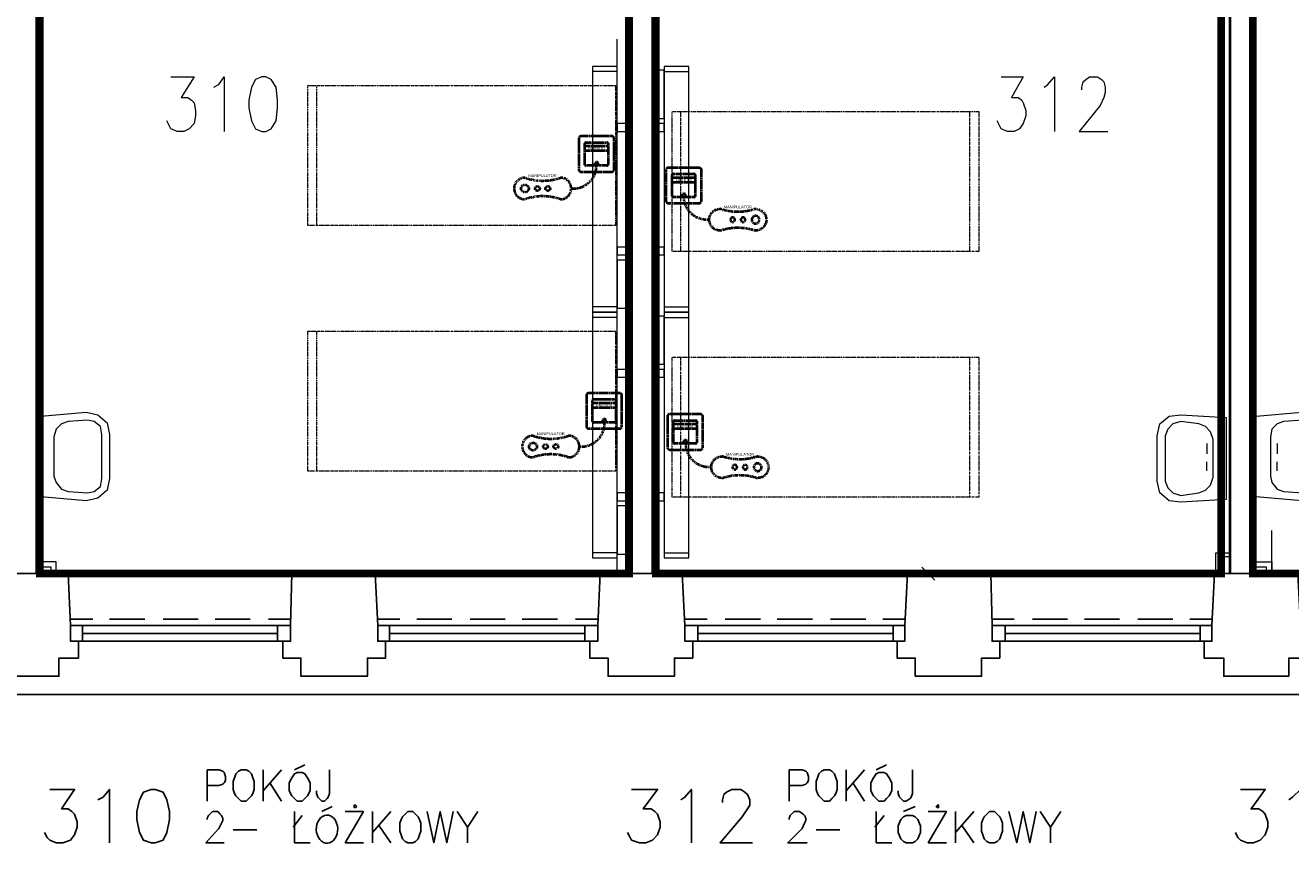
# Model space of a CAD drawing. Header units: millimetres. Extents: x 1 to 17496, y 1 to 30809.
# Tile 164 of 256: x 7954 to 8773, y 27890 to 28421. Entities that reach past the tile are written whole.
import ezdxf
from ezdxf.enums import TextEntityAlignment as Align

# ---------------------------------------------------------------- set-up
doc = ezdxf.new("R2010")
doc.units = ezdxf.units.MM
doc.linetypes.add('BORDER', pattern=[1.75, 0.5, -0.25, 0.5, -0.25, 0, -0.25])
doc.linetypes.add('CENTER', pattern=[2, 1.25, -0.25, 0.25, -0.25])
for name, color, linetype, lineweight in [('0_Przyz_FAP3010', 1, 'CENTER', 40), ('0_Przyz_Manipulator', 1, 'BORDER', 40), ('0_Przyz_Sala chorych', 5, 'BORDER', 40), ('0_Przyz_łóżko', 150, 'BORDER', 40)]:
    doc.layers.add(name, color=color, linetype=linetype, lineweight=lineweight)
for name, color, linetype in [('2DE_TXTMARK', 41, 'Continuous'), ('2DE_TXTNUM', 11, 'Continuous'), ('Opisy', 255, 'Continuous'), ('PDF _Geometria', 7, 'Continuous')]:
    doc.layers.add(name, color=color, linetype=linetype)
doc.styles.add('CP_ATTR', font='ARIAL.TTF')
doc.styles.add('CP_ELATT', font='ARIAL.TTF')

# ---------------------------------------------------------------- blocks, each defined once
blk = doc.blocks.new('2de_abb_sig_045_1psoxj')
blk.add_lwpolyline([(0, 20), (0, 0, 0.414214), (1.5, -1.5), (21.5, -1.5, 0.414214), (23, 0), (23, 20, 0.414214), (21.5, 21.5), (1.5, 21.5, 0.414214)], format="xyb", close=True)
at = {"flags": 128}
for points in [[(4, 3.1), (4, 16.9)], [(4.6, 17.5), (18.4, 17.5)], [(19, 16.9), (19, 3.1)], [(18.4, 2.5), (4.6, 2.5)]]:
    blk.add_lwpolyline(points, dxfattribs=at)
for centre, start, end in [((4.6, 16.9), 90, 180), ((18.4, 16.9), 0, 90), ((4.6, 3.1), 180, 270), ((18.4, 3.1), 270, 0)]:
    blk.add_arc(centre, 0.6, start, end)
at = {"linetype": 'Continuous', "style": 'CP_ATTR', "flags": 9}
for tag in ['NAME', 'ARTICLE', 'MARK2', 'OTHER1', 'PRODUCT-TYPE', 'ORDER-NO', 'PRODUCER', 'VOLTAGE', 'CURRENT', 'POWER', 'CHARACTER', 'IP', 'OTHER', 'LINK', 'WEIGHT', 'NUMBER', 'GROUP', 'FUNCTION', 'EL-STATUS']:
    blk.add_attdef(tag, text='', height=0.00005, dxfattribs=at).set_placement((0, 0), align=Align.MIDDLE_LEFT)
at = {"layer": '2DE_TXTMARK', "linetype": 'ByBlock', "style": 'CP_ATTR', "width": 0.8, "flags": 8}
blk.add_attdef('MARK1', text='', height=1.8, dxfattribs=at).set_placement((11.5, 27), align=Align.CENTER)
at = {"layer": '2DE_TXTNUM', "style": 'CP_ELATT', "width": 0.8}
blk.add_attdef('TAG', text='', height=2.5, dxfattribs=at).set_placement((11.5, 23), align=Align.CENTER)
blk = doc.blocks.new('2de_abb_sig_012_53oms7o')
at = {"layer": '0_Przyz_FAP3010', "color": 1}
for p, q in [((15, 5), (0, 5)), ((15, 2), (0, 2)), ((6.68, -7.5), (6.68, -5.79)), ((8.63, -7.5), (8.63, -5.79))]:
    blk.add_line(p, q, dxfattribs=at)
at = {"layer": '0_Przyz_FAP3010', "color": 1, "flags": 128}
for points in [[(0, -6.9), (0, 6.9)], [(0.6, 7.5), (14.4, 7.5)], [(15, 6.9), (15, -6.9)], [(14.4, -7.5), (0.6, -7.5)]]:
    blk.add_lwpolyline(points, dxfattribs=at)
at = {"layer": '0_Przyz_FAP3010', "color": 1}
for centre, radius, start, end in [((0.6, 6.9), 0.6, 90, 180), ((14.4, 6.9), 0.6, 0, 90), ((0.6, -6.9), 0.6, 180, 270), ((7.65, -6.54), 1.23, 37.66917, 142.33083), ((14.4, -6.9), 0.6, 270, 0)]:
    blk.add_arc(centre, radius, start, end, dxfattribs=at)
at = {"layer": '0_Przyz_FAP3010', "color": 1, "style": 'CP_ELATT', "width": 0.8}
blk.add_attdef('TAG', text='', height=2.5, dxfattribs=at).set_placement((7.5, 9), align=Align.CENTER)
at = {"layer": '0_Przyz_FAP3010', "color": 1, "linetype": 'ByBlock', "style": 'CP_ATTR', "width": 0.8, "flags": 8}
blk.add_attdef('MARK1', text='', height=1.8, dxfattribs=at).set_placement((7.5, 3.5), align=Align.MIDDLE_CENTER)
at = {"layer": '0_Przyz_FAP3010', "color": 1, "linetype": 'Continuous', "style": 'CP_ATTR', "flags": 9}
for tag in ['NAME', 'ARTICLE', 'MARK2', 'OTHER1', 'PRODUCT-TYPE', 'ORDER-NO', 'PRODUCER', 'VOLTAGE', 'CURRENT', 'POWER', 'CHARACTER', 'IP', 'OTHER', 'LINK', 'WEIGHT', 'NUMBER', 'GROUP', 'FUNCTION', 'EL-STATUS']:
    blk.add_attdef(tag, text='', height=0.00005, dxfattribs=at).set_placement((0, -6.9), align=Align.MIDDLE_LEFT)
blk = doc.blocks.new('2de_abb_sig_n52_f0txfx9')
for centre, radius in [((-46.34, -15.39), 2.5), ((-38.25, -15.39), 1.5), ((-31.53, -15.39), 1.5)]:
    blk.add_circle(centre, radius)
for centre, radius, start, end in [((-15.05, -0.39), 15.06, 265.11181, 1.48602), ((-46.34, -15.39), 7, 90, 270), ((-34.83, 24.3), 34.66, 250.62217, 289.37783), ((-23.33, -15.39), 7, 270, 90), ((-34.83, -55.09), 34.66, 70.62217, 109.37783)]:
    blk.add_arc(centre, radius, start, end)
at = {"linetype": 'Continuous', "style": 'CP_ATTR', "flags": 9}
for tag in ['ARTICLE', 'NAME', 'EL-STATUS', 'FUNCTION', 'GROUP', 'NUMBER', 'WEIGHT', 'LINK', 'OTHER', 'IP', 'CHARACTER', 'POWER', 'CURRENT', 'VOLTAGE', 'PRODUCER', 'ORDER-NO', 'PRODUCT-TYPE', 'OTHER1', 'MARK2']:
    blk.add_attdef(tag, text='', height=0.00005, dxfattribs=at).set_placement((-46.34, -22.39), align=Align.MIDDLE_LEFT)
at = {"layer": '2DE_TXTMARK', "linetype": 'ByBlock', "style": 'CP_ATTR', "width": 0.8, "flags": 8}
blk.add_attdef('MARK1', text='', height=1.8, dxfattribs=at).set_placement((-34.94, -7.09), align=Align.MIDDLE_CENTER)
at = {"layer": '2DE_TXTNUM', "style": 'CP_ELATT', "width": 0.8}
blk.add_attdef('TAG', text='', height=2.5, dxfattribs=at).set_placement((-34.94, -4.09), align=Align.CENTER)

msp = doc.modelspace()

# ---------------------------------------------------------------- linework, layer by layer
at = {"layer": '0_Przyz_Sala chorych', "ltscale": 500, "const_width": 5}
for points in [[(7963.69, 28736.33), (8117.66, 28736.33), (8117.66, 28510.36), (8329.42, 28510.36), (8344.96, 28511.15), (8344.96, 28065.88), (7963.67, 28065.88)], [(8362.35, 28511.17), (8585.31, 28511.17), (8585.31, 28734.1), (8728.08, 28734.1), (8728.24, 28511.15), (8728.24, 28065.88), (8362.33, 28065.88)], [(8748.72, 28735.52), (8902.69, 28735.52), (8902.69, 28511.15), (9114.45, 28511.15), (9114.62, 28511.15), (9114.62, 28065.88), (8748.7, 28065.88)]]:
    msp.add_lwpolyline(points, close=True, dxfattribs=at)
at = {"layer": '0_Przyz_łóżko', "lineweight": 18}
for points in [[(8336.49, 28291.62), (8336.49, 28381.74), (8136.88, 28381.74), (8136.88, 28291.62)], [(8571.47, 28274.78), (8571.47, 28364.9), (8372.71, 28364.9), (8372.71, 28274.78)], [(8336.49, 28132.44), (8336.49, 28222.56), (8136.88, 28222.56), (8136.88, 28132.44)], [(8571.47, 28115.6), (8571.47, 28205.72), (8372.71, 28205.72), (8372.71, 28115.6)]]:
    msp.add_lwpolyline(points, close=True, dxfattribs=at)
for points in [[(8142.78, 28381.74), (8142.78, 28291.62)], [(8378.6, 28274.78), (8378.6, 28364.9)], [(8565.57, 28274.78), (8565.57, 28364.9)], [(8142.78, 28222.56), (8142.78, 28132.44)], [(8378.6, 28115.6), (8378.6, 28205.72)], [(8565.57, 28115.6), (8565.57, 28205.72)]]:
    msp.add_lwpolyline(points, dxfattribs=at)
at = {"layer": 'Opisy', "color": 7, "lineweight": 25}
for points in [[(8128.46, 27938.73), (8135.2, 27942.1)], [(8504.93, 27938.73), (8511.67, 27942.1)], [(8072.03, 27918.52), (8072.03, 27938.73), (8079.61, 27938.73), (8082.14, 27937.89), (8082.98, 27937.05), (8083.82, 27934.52), (8083.82, 27931.99), (8082.98, 27930.31), (8082.14, 27929.47), (8079.61, 27928.63), (8072.03, 27928.63)], [(8108.25, 27938.73), (8108.25, 27918.52)], [(8120.04, 27938.73), (8108.25, 27925.26)], [(8151.2, 27938.73), (8151.2, 27923.57), (8150.36, 27921.05), (8149.52, 27920.2), (8147.83, 27918.52), (8146.15, 27918.52), (8144.46, 27920.2), (8143.62, 27921.05), (8142.78, 27923.57), (8142.78, 27925.26)], [(8448.51, 27918.52), (8448.51, 27938.73), (8456.93, 27938.73), (8459.45, 27937.89), (8460.3, 27937.05), (8461.14, 27934.52), (8461.14, 27931.99), (8460.3, 27930.31), (8459.45, 27929.47), (8456.93, 27928.63), (8448.51, 27928.63)], [(8485.56, 27938.73), (8485.56, 27918.52)], [(8497.35, 27938.73), (8485.56, 27925.26)], [(8528.52, 27938.73), (8528.52, 27923.57), (8527.67, 27921.05), (8526.83, 27920.2), (8524.31, 27918.52), (8522.62, 27918.52), (8520.94, 27920.2), (8520.09, 27921.05), (8519.25, 27923.57), (8519.25, 27925.26)], [(7970.12, 27926.1), (7986.12, 27926.1), (7977.7, 27913.47), (7981.91, 27913.47), (7984.44, 27911.78), (7986.12, 27910.1), (7987.81, 27905.04), (7987.81, 27901.67), (7986.12, 27896.62), (7983.6, 27893.25), (7978.54, 27891.57), (7974.33, 27891.57), (7970.12, 27893.25), (7968.44, 27894.94), (7966.75, 27898.31)], [(8001.28, 27919.36), (8004.65, 27921.05), (8008.86, 27926.1), (8008.86, 27891.57)], [(8112.46, 27930.31), (8120.04, 27918.52)], [(8346.6, 27926.1), (8363.44, 27926.1), (8354.18, 27913.47), (8359.23, 27913.47), (8361.76, 27911.78), (8363.44, 27910.1), (8365.13, 27905.04), (8365.13, 27901.67), (8363.44, 27896.62), (8360.07, 27893.25), (8355.86, 27891.57), (8351.65, 27891.57), (8346.6, 27893.25), (8345.75, 27894.94), (8344.07, 27898.31)], [(8378.6, 27919.36), (8381.13, 27921.05), (8385.34, 27926.1), (8385.34, 27891.57)], [(8405.55, 27917.68), (8405.55, 27919.36), (8406.39, 27922.73), (8408.08, 27924.41), (8411.45, 27926.1), (8417.34, 27926.1), (8419.87, 27924.41), (8421.55, 27922.73), (8423.24, 27919.36), (8423.24, 27915.99), (8421.55, 27913.47), (8418.19, 27908.41), (8403.87, 27891.57), (8424.92, 27891.57)], [(8489.77, 27930.31), (8497.35, 27918.52)], [(8740.76, 27926.1), (8756.76, 27926.1), (8747.5, 27913.47), (8752.55, 27913.47), (8755.08, 27911.78), (8756.76, 27910.1), (8758.44, 27905.04), (8758.44, 27901.67), (8756.76, 27896.62), (8753.39, 27893.25), (8749.18, 27891.57), (8744.97, 27891.57), (8740.76, 27893.25), (8739.07, 27894.94), (8737.39, 27898.31)], [(8771.92, 27919.36), (8774.45, 27921.05), (8779.5, 27926.1), (8779.5, 27891.57)], [(8072.03, 27906.73), (8072.03, 27907.57), (8072.87, 27909.25), (8073.72, 27910.1), (8075.4, 27911.78), (8078.77, 27911.78), (8080.45, 27910.1), (8081.3, 27909.25), (8082.14, 27907.57), (8082.14, 27905.89), (8081.3, 27904.2), (8079.61, 27900.83), (8071.19, 27891.57), (8082.98, 27891.57)], [(8127.62, 27901.67), (8133.51, 27909.25)], [(8128.46, 27911.78), (8128.46, 27891.57), (8138.57, 27891.57)], [(8146.15, 27911.78), (8152.89, 27915.15)], [(8161.31, 27911.78), (8173.1, 27911.78), (8161.31, 27891.57), (8173.1, 27891.57)], [(8178.99, 27911.78), (8178.99, 27891.57)], [(8190.79, 27911.78), (8178.99, 27898.31)], [(8214.37, 27911.78), (8218.58, 27891.57), (8222.79, 27911.78), (8227, 27891.57), (8231.21, 27911.78)], [(8233.74, 27911.78), (8240.48, 27901.67), (8240.48, 27891.57)], [(8247.21, 27911.78), (8240.48, 27901.67)], [(8448.51, 27906.73), (8448.51, 27907.57), (8449.35, 27909.25), (8450.19, 27910.1), (8451.87, 27911.78), (8455.24, 27911.78), (8457.77, 27910.1), (8458.61, 27909.25), (8459.45, 27907.57), (8459.45, 27905.89), (8458.61, 27904.2), (8456.93, 27900.83), (8447.66, 27891.57), (8460.3, 27891.57)], [(8504.09, 27901.67), (8509.99, 27909.25)], [(8504.93, 27911.78), (8504.93, 27891.57), (8515.04, 27891.57)], [(8522.62, 27911.78), (8530.2, 27915.15)], [(8538.62, 27911.78), (8550.41, 27911.78), (8538.62, 27891.57), (8550.41, 27891.57)], [(8556.31, 27911.78), (8556.31, 27891.57)], [(8568.1, 27911.78), (8556.31, 27898.31)], [(8590.84, 27911.78), (8595.89, 27891.57), (8600.11, 27911.78), (8604.32, 27891.57), (8608.53, 27911.78)], [(8611.06, 27911.78), (8617.79, 27901.67), (8617.79, 27891.57)], [(8624.53, 27911.78), (8617.79, 27901.67)], [(8183.21, 27902.52), (8190.79, 27891.57)], [(8560.52, 27902.52), (8568.1, 27891.57)], [(8088.88, 27899.99), (8104.04, 27899.99)], [(8466.19, 27899.99), (8481.35, 27899.99)]]:
    msp.add_lwpolyline(points, dxfattribs=at)
for points in [[(8093.93, 27938.73), (8092.25, 27937.89), (8090.56, 27936.21), (8089.72, 27933.68), (8088.88, 27931.15), (8088.88, 27926.1), (8089.72, 27923.57), (8090.56, 27921.89), (8092.25, 27920.2), (8093.93, 27918.52), (8097.3, 27918.52), (8098.98, 27920.2), (8100.67, 27921.89), (8101.51, 27923.57), (8102.35, 27926.1), (8102.35, 27931.15), (8101.51, 27933.68), (8100.67, 27936.21), (8098.98, 27937.89), (8097.3, 27938.73)], [(8130.15, 27937.05), (8128.46, 27936.21), (8126.78, 27933.68), (8125.09, 27930.31), (8125.09, 27925.26), (8126.78, 27921.89), (8128.46, 27920.2), (8130.15, 27918.52), (8133.51, 27918.52), (8135.2, 27920.2), (8136.88, 27921.89), (8138.57, 27925.26), (8138.57, 27930.31), (8136.88, 27933.68), (8135.2, 27936.21), (8133.51, 27937.05)], [(8471.25, 27938.73), (8469.56, 27937.89), (8467.88, 27936.21), (8467.03, 27933.68), (8466.19, 27931.15), (8466.19, 27926.1), (8467.03, 27923.57), (8467.88, 27921.89), (8469.56, 27920.2), (8471.25, 27918.52), (8474.61, 27918.52), (8476.3, 27920.2), (8477.98, 27921.89), (8478.83, 27923.57), (8479.67, 27926.1), (8479.67, 27931.15), (8478.83, 27933.68), (8477.98, 27936.21), (8476.3, 27937.89), (8474.61, 27938.73)], [(8506.62, 27937.05), (8504.93, 27936.21), (8503.25, 27933.68), (8501.57, 27930.31), (8501.57, 27925.26), (8503.25, 27921.89), (8504.93, 27920.2), (8506.62, 27918.52), (8509.99, 27918.52), (8511.67, 27920.2), (8513.36, 27921.89), (8515.04, 27925.26), (8515.04, 27930.31), (8513.36, 27933.68), (8511.67, 27936.21), (8509.99, 27937.05)], [(8035.82, 27926.1), (8030.76, 27924.41), (8028.24, 27919.36), (8026.55, 27911.78), (8026.55, 27906.73), (8028.24, 27898.31), (8030.76, 27893.25), (8035.82, 27891.57), (8038.34, 27891.57), (8043.4, 27893.25), (8045.92, 27898.31), (8047.61, 27906.73), (8047.61, 27911.78), (8045.92, 27919.36), (8043.4, 27924.41), (8038.34, 27926.1)], [(8168.89, 27915.15), (8168.05, 27915.99), (8167.2, 27915.99), (8167.2, 27914.31), (8168.05, 27914.31)], [(8201.73, 27911.78), (8200.05, 27910.1), (8198.37, 27908.41), (8197.52, 27906.73), (8196.68, 27904.2), (8196.68, 27899.15), (8197.52, 27896.62), (8198.37, 27894.09), (8200.05, 27892.41), (8201.73, 27891.57), (8205.1, 27891.57), (8206.79, 27892.41), (8208.47, 27894.09), (8209.31, 27896.62), (8210.16, 27899.15), (8210.16, 27904.2), (8209.31, 27906.73), (8208.47, 27908.41), (8206.79, 27910.1), (8205.1, 27911.78)], [(8524.31, 27909.25), (8522.62, 27908.41), (8520.94, 27906.73), (8519.25, 27902.52), (8519.25, 27898.31), (8520.94, 27894.09), (8522.62, 27892.41), (8524.31, 27891.57), (8528.52, 27891.57), (8530.2, 27892.41), (8531.89, 27894.09), (8533.57, 27898.31), (8533.57, 27902.52), (8531.89, 27906.73), (8530.2, 27908.41), (8528.52, 27909.25)], [(8545.36, 27915.15), (8545.36, 27915.99), (8544.52, 27915.99), (8543.68, 27915.15), (8544.52, 27914.31), (8545.36, 27914.31)], [(8578.21, 27911.78), (8576.52, 27910.1), (8574.84, 27908.41), (8574, 27906.73), (8573.15, 27904.2), (8573.15, 27899.15), (8574, 27896.62), (8574.84, 27894.09), (8576.52, 27892.41), (8578.21, 27891.57), (8581.58, 27891.57), (8583.26, 27892.41), (8584.95, 27894.09), (8585.79, 27896.62), (8586.63, 27899.15), (8586.63, 27904.2), (8585.79, 27906.73), (8584.95, 27908.41), (8583.26, 27910.1), (8581.58, 27911.78)]]:
    msp.add_lwpolyline(points, close=True, dxfattribs=at)
msp.add_ellipse((8149.52, 27900.39), major_axis=(0, -9.13), ratio=0.758288, start_param=3.387205, end_param=9.67039, dxfattribs=at)
at = {"layer": 'PDF _Geometria', "lineweight": 40}
for points in [[(7961.7, 28065.91), (7961.7, 28735.48)], [(8344.91, 28065.91), (8344.91, 28511.44), (8125.09, 28511.44), (8125.09, 28541.76), (8135.2, 28541.76), (8135.2, 28521.55), (8344.91, 28521.55), (8344.91, 28735.48), (8360.07, 28735.48), (8360.07, 28521.55), (8574, 28521.55), (8574, 28541.76), (8584.1, 28541.76), (8584.1, 28511.44), (8360.07, 28511.44), (8360.07, 28065.91)], [(8734.02, 28065.91), (8734.02, 28735.48)], [(8749.18, 28065.91), (8749.18, 28735.48)]]:
    msp.add_lwpolyline(points, dxfattribs=at)
at = {"layer": 'PDF _Geometria', "lineweight": 18}
for points in [[(8337.33, 28389.32), (8337.33, 28412.06)], [(8048.45, 28387.64), (8063.61, 28387.64), (8055.19, 28374.16), (8059.4, 28374.16), (8061.92, 28372.48), (8063.61, 28370.79), (8064.45, 28365.74), (8064.45, 28362.37), (8063.61, 28357.32), (8060.24, 28353.95), (8056.87, 28352.26), (8052.66, 28352.26), (8048.45, 28353.95), (8047.61, 28355.63), (8045.92, 28359)], [(8076.24, 28380.9), (8079.61, 28382.58), (8082.98, 28387.64), (8082.98, 28352.26)], [(8337.33, 28391.01), (8321.33, 28391.01)], [(8367.65, 28391.01), (8383.65, 28391.01)], [(8585.79, 28387.64), (8600.11, 28387.64), (8592.53, 28374.16), (8596.74, 28374.16), (8599.26, 28372.48), (8600.11, 28370.79), (8601.79, 28365.74), (8601.79, 28362.37), (8600.11, 28357.32), (8597.58, 28353.95), (8594.21, 28352.26), (8590, 28352.26), (8585.79, 28353.95), (8584.95, 28355.63), (8583.26, 28359)], [(8613.58, 28380.9), (8616.11, 28382.58), (8620.32, 28387.64), (8620.32, 28352.26)], [(8638.01, 28379.22), (8638.01, 28380.9), (8638.85, 28384.27), (8640.53, 28385.95), (8643.06, 28387.64), (8648.11, 28387.64), (8650.64, 28385.95), (8652.32, 28384.27), (8653.17, 28380.9), (8653.17, 28377.53), (8652.32, 28374.16), (8649.8, 28369.11), (8636.32, 28352.26), (8654.85, 28352.26)], [(8337.33, 28357.32), (8337.33, 28380.06)], [(8337.33, 28326.16), (8337.33, 28348.9)], [(8337.33, 28294.15), (8337.33, 28316.89)], [(8337.33, 28262.15), (8337.33, 28284.89)], [(8337.33, 28230.14), (8337.33, 28252.88)], [(8337.33, 28238.56), (8321.33, 28238.56)], [(8367.65, 28238.56), (8383.65, 28238.56)], [(8337.33, 28231.83), (8321.33, 28231.83)], [(8367.65, 28231.83), (8383.65, 28231.83)], [(8337.33, 28198.14), (8337.33, 28220.88)], [(8337.33, 28166.97), (8337.33, 28189.71)], [(8337.33, 28134.97), (8337.33, 28157.71)], [(8718.86, 28150.13), (8718.86, 28143.39)], [(8764.34, 28150.13), (8764.34, 28143.39)], [(8718.86, 28132.44), (8718.86, 28138.34)], [(8764.34, 28132.44), (8764.34, 28138.34)], [(8337.33, 28102.97), (8337.33, 28125.71)], [(8337.33, 28065.91), (8337.33, 28093.7)], [(8749.18, 28073.49), (8760.97, 28073.49), (8760.97, 28065.91), (8760.97, 28093.7)], [(7974.33, 28065.91), (7974.33, 28073.49), (7961.7, 28073.49)], [(8337.33, 28079.38), (8321.33, 28079.38)], [(8367.65, 28079.38), (8383.65, 28079.38)], [(8724.76, 28065.91), (8724.76, 28079.38), (8734.02, 28079.38)], [(8728.12, 28065.91), (8728.12, 28076.86), (8734.02, 28076.86)], [(7970.96, 28065.91), (7970.96, 28070.12), (7961.7, 28070.12)], [(8169.73, 28065.91), (8187.42, 28065.91)], [(8530.2, 28065.91), (8547.89, 28065.91)], [(8534.41, 28070.12), (8542.83, 28061.7)], [(8757.6, 28065.91), (8757.6, 28070.12), (8749.18, 28070.12)]]:
    msp.add_lwpolyline(points, dxfattribs=at)
for points in [[(8337.33, 28235.19), (8337.33, 28394.38), (8321.33, 28394.38), (8321.33, 28235.19)], [(8367.65, 28360.69), (8367.65, 28391.85), (8360.07, 28391.85), (8360.07, 28360.69)], [(8383.65, 28235.19), (8383.65, 28394.38), (8367.65, 28394.38), (8367.65, 28235.19)], [(8107.41, 28387.64), (8103.19, 28385.95), (8100.67, 28380.9), (8098.98, 28372.48), (8098.98, 28367.42), (8100.67, 28359), (8103.19, 28353.95), (8107.41, 28352.26), (8109.93, 28352.26), (8113.3, 28353.95), (8116.67, 28359), (8117.51, 28367.42), (8117.51, 28372.48), (8116.67, 28380.9), (8113.3, 28385.95), (8109.93, 28387.64)], [(8344.91, 28352.26), (8344.91, 28357.32), (8337.33, 28357.32), (8337.33, 28352.26)], [(8367.65, 28352.26), (8367.65, 28357.32), (8360.07, 28357.32), (8360.07, 28352.26)], [(8344.91, 28272.25), (8344.91, 28277.31), (8337.33, 28277.31), (8337.33, 28272.25)], [(8367.65, 28272.25), (8367.65, 28277.31), (8360.07, 28277.31), (8360.07, 28272.25)], [(8344.07, 28237.72), (8344.07, 28268.88), (8337.33, 28268.88), (8337.33, 28237.72)], [(8337.33, 28076.01), (8337.33, 28235.19), (8321.33, 28235.19), (8321.33, 28076.01)], [(8367.65, 28201.51), (8367.65, 28232.67), (8360.07, 28232.67), (8360.07, 28201.51)], [(8383.65, 28076.01), (8383.65, 28235.19), (8367.65, 28235.19), (8367.65, 28076.01)], [(8344.91, 28193.08), (8344.91, 28198.14), (8337.33, 28198.14), (8337.33, 28193.08)], [(8367.65, 28193.08), (8367.65, 28198.14), (8360.07, 28198.14), (8360.07, 28193.08)], [(7961.7, 28146.76), (7961.7, 28164.45)], [(7964.23, 28167.82), (7993.7, 28170.34), (8001.28, 28168.66), (8007.18, 28163.61), (8008.86, 28156.03), (8008.86, 28127.39), (8007.18, 28119.81), (8001.28, 28114.76), (7993.7, 28113.07), (7964.23, 28115.6)], [(7972.65, 28154.34), (7972.65, 28129.07), (7974.33, 28124.86), (7977.7, 28120.65), (7981.91, 28118.97), (7994.55, 28118.13), (7998.76, 28118.97), (8002.97, 28122.34), (8003.81, 28127.39), (8003.81, 28156.03), (8002.97, 28161.08), (7998.76, 28164.45), (7994.55, 28165.29), (7981.91, 28164.45), (7977.7, 28162.76), (7974.33, 28159.39)], [(8731.49, 28113.91), (8702.02, 28112.23), (8694.44, 28113.07), (8688.54, 28118.13), (8686.86, 28125.71), (8686.86, 28155.18), (8688.54, 28162.76), (8694.44, 28167.82), (8702.02, 28168.66), (8731.49, 28166.97)], [(8723.07, 28128.23), (8723.07, 28152.66), (8721.39, 28157.71), (8718.02, 28161.08), (8713.81, 28162.76), (8702.02, 28164.45), (8696.96, 28162.76), (8693.59, 28159.39), (8691.91, 28155.18), (8691.91, 28125.71), (8693.59, 28121.49), (8696.96, 28118.13), (8702.02, 28116.44), (8713.81, 28118.13), (8718.02, 28119.81), (8721.39, 28123.18)], [(8734.02, 28164.45), (8734.02, 28146.76)], [(8749.18, 28146.76), (8749.18, 28164.45)], [(8750.86, 28167.82), (8780.34, 28170.34), (8787.92, 28168.66), (8793.82, 28163.61), (8795.5, 28156.03), (8795.5, 28127.39), (8793.82, 28119.81), (8787.92, 28114.76), (8780.34, 28113.07), (8750.86, 28115.6)], [(8760.13, 28154.34), (8760.13, 28129.07), (8760.97, 28124.86), (8764.34, 28120.65), (8768.55, 28118.97), (8781.18, 28118.13), (8786.24, 28118.97), (8789.61, 28122.34), (8791.29, 28127.39), (8791.29, 28156.03), (8789.61, 28161.08), (8786.24, 28164.45), (8781.18, 28165.29), (8768.55, 28164.45), (8764.34, 28162.76), (8760.97, 28159.39)], [(8344.91, 28113.07), (8344.91, 28118.13), (8337.33, 28118.13), (8337.33, 28113.07)], [(8367.65, 28113.07), (8367.65, 28118.13), (8360.07, 28118.13), (8360.07, 28113.07)], [(8344.07, 28078.54), (8344.07, 28109.7), (8337.33, 28109.7), (8337.33, 28078.54)]]:
    msp.add_lwpolyline(points, close=True, dxfattribs=at)
at = {"layer": 'PDF _Geometria', "lineweight": 25}
for points in [[(7981.91, 28065.91), (7928.01, 28065.91)], [(7933.91, 27999.37), (7954.96, 27999.37), (7976.02, 27999.37), (7976.02, 28011.16), (7988.65, 28011.16), (7988.65, 28022.11), (7983.6, 28022.11), (7983.6, 28032.22), (7981.91, 28065.91), (8126.78, 28065.91), (8125.93, 28032.22), (8125.93, 28022.11), (8120.88, 28022.11), (8120.88, 28011.16), (8132.67, 28011.16), (8132.67, 27999.37), (8153.73, 27999.37), (8175.63, 27999.37), (8175.63, 28011.16), (8187.42, 28011.16), (8187.42, 28022.11), (8182.36, 28022.11), (8182.36, 28032.22), (8180.68, 28065.91), (8326.38, 28065.91), (8324.7, 28032.22), (8324.7, 28022.11), (8319.65, 28022.11), (8319.65, 28011.16), (8331.44, 28011.16), (8331.44, 27999.37), (8353.33, 27999.37), (8374.39, 27999.37), (8374.39, 28011.16), (8386.18, 28011.16), (8386.18, 28022.11), (8381.13, 28022.11), (8381.13, 28032.22), (8379.44, 28065.91), (8525.15, 28065.91), (8523.46, 28032.22), (8523.46, 28022.11), (8518.41, 28022.11), (8518.41, 28011.16), (8530.2, 28011.16), (8530.2, 27999.37), (8552.1, 27999.37), (8573.15, 27999.37), (8573.15, 28011.16), (8584.95, 28011.16), (8584.95, 28022.11), (8579.89, 28022.11), (8579.89, 28032.22), (8579.05, 28065.91), (8723.91, 28065.91), (8777.82, 28065.91)], [(8179.84, 28065.91), (8128.46, 28065.91)], [(8379.44, 28065.91), (8326.38, 28065.91)], [(8577.37, 28065.91), (8525.99, 28065.91)], [(8777.82, 28065.91), (8779.5, 28032.22), (8779.5, 28022.11), (8784.55, 28022.11), (8784.55, 28011.16), (8771.92, 28011.16), (8771.92, 27999.37), (8750.86, 27999.37), (8729.81, 27999.37), (8729.81, 28011.16), (8717.18, 28011.16), (8717.18, 28022.11), (8722.23, 28022.11), (8722.23, 28032.22), (8723.91, 28065.91)], [(7983.6, 28036.43), (7997.92, 28036.43)], [(7983.6, 28032.22), (8125.93, 28032.22)], [(7991.18, 28022.11), (7991.18, 28032.22)], [(8008.86, 28036.43), (8031.6, 28036.43)], [(8043.4, 28036.43), (8066.14, 28036.43)], [(8077.08, 28036.43), (8099.83, 28036.43)], [(8111.62, 28036.43), (8125.93, 28036.43)], [(8117.51, 28022.11), (8117.51, 28032.22)], [(8182.36, 28036.43), (8196.68, 28036.43)], [(8182.36, 28032.22), (8324.7, 28032.22)], [(8189.94, 28022.11), (8189.94, 28032.22)], [(8207.63, 28036.43), (8230.37, 28036.43)], [(8242.16, 28036.43), (8264.9, 28036.43)], [(8275.85, 28036.43), (8298.59, 28036.43)], [(8310.38, 28036.43), (8324.7, 28036.43)], [(8316.28, 28022.11), (8316.28, 28032.22)], [(8381.13, 28036.43), (8395.45, 28036.43)], [(8381.13, 28032.22), (8523.46, 28032.22)], [(8389.55, 28022.11), (8389.55, 28032.22)], [(8407.24, 28036.43), (8429.98, 28036.43)], [(8440.93, 28036.43), (8463.67, 28036.43)], [(8475.46, 28036.43), (8498.2, 28036.43)], [(8509.15, 28036.43), (8523.46, 28036.43)], [(8515.88, 28022.11), (8515.88, 28032.22)], [(8579.89, 28036.43), (8594.21, 28036.43)], [(8579.89, 28032.22), (8722.23, 28032.22)], [(8588.31, 28022.11), (8588.31, 28032.22)], [(8606, 28036.43), (8628.74, 28036.43)], [(8639.69, 28036.43), (8662.43, 28036.43)], [(8674.22, 28036.43), (8696.96, 28036.43)], [(8707.91, 28036.43), (8722.23, 28036.43)], [(8714.65, 28022.11), (8714.65, 28032.22)], [(7991.18, 28027.17), (8117.51, 28027.17)], [(8189.94, 28027.17), (8316.28, 28027.17)], [(8389.55, 28027.17), (8515.88, 28027.17)], [(8588.31, 28027.17), (8714.65, 28027.17)], [(7983.6, 28022.11), (8125.93, 28022.11)], [(8182.36, 28022.11), (8324.7, 28022.11)], [(8381.13, 28022.11), (8523.46, 28022.11)], [(8579.89, 28022.11), (8722.23, 28022.11)], [(6363.16, 27987.58), (6562.77, 27987.58), (6761.53, 27987.58), (6960.3, 27987.58), (7159.06, 27987.58), (7357.83, 27987.58), (7557.43, 27987.58), (7756.2, 27987.58), (7954.96, 27987.58), (8153.73, 27987.58), (8353.33, 27987.58), (8552.1, 27987.58), (8750.86, 27987.58), (8949.63, 27987.58), (9148.39, 27987.58)]]:
    msp.add_lwpolyline(points, dxfattribs=at)

# ---------------------------------------------------------------- block references
at = {"layer": '0_Przyz_FAP3010', "lineweight": -3}
for p in [(8312.42, 28327.6), (8368.88, 28307.23), (8317.37, 28161.27), (8369.77, 28147.62)]:
    msp.add_blockref('2de_abb_sig_045_1psoxj', p, dxfattribs=at)
ref = msp.add_blockref('2de_abb_sig_012_53oms7o', (8316.42, 28337.6), dxfattribs=at)
ref.add_attrib('MARK1', 'FAP3010', dxfattribs={"layer": '2DE_TXTMARK', "linetype": 'ByBlock', "height": 1.8, "style": 'CP_ATTR', "width": 0.8, "flags": 8}).set_placement((8323.92, 28341.1), align=Align.MIDDLE_CENTER)
ref = msp.add_blockref('2de_abb_sig_012_53oms7o', (8372.88, 28317.23), dxfattribs=at)
ref.add_attrib('MARK1', 'FAP3010', dxfattribs={"layer": '2DE_TXTMARK', "linetype": 'ByBlock', "height": 1.8, "style": 'CP_ATTR', "width": 0.8, "flags": 8}).set_placement((8380.38, 28320.73), align=Align.MIDDLE_CENTER)
ref = msp.add_blockref('2de_abb_sig_012_53oms7o', (8321.37, 28171.28), dxfattribs=at)
ref.add_attrib('MARK1', 'FAP3010', dxfattribs={"layer": '2DE_TXTMARK', "linetype": 'ByBlock', "height": 1.8, "style": 'CP_ATTR', "width": 0.8, "flags": 8}).set_placement((8328.87, 28174.78), align=Align.MIDDLE_CENTER)
ref = msp.add_blockref('2de_abb_sig_012_53oms7o', (8373.77, 28157.63), dxfattribs=at)
ref.add_attrib('MARK1', 'FAP3010', dxfattribs={"layer": '2DE_TXTMARK', "linetype": 'ByBlock', "height": 1.8, "style": 'CP_ATTR', "width": 0.8, "flags": 8}).set_placement((8381.27, 28161.13), align=Align.MIDDLE_CENTER)
at = {"layer": '0_Przyz_Manipulator', "lineweight": -3}
for p in [(8323.94, 28330.67), (8329.18, 28163.56)]:
    msp.add_blockref('2de_abb_sig_n52_f0txfx9', p, dxfattribs=at).add_auto_attribs({'MARK1': 'MANIPULATOR'})
ref = msp.add_blockref('2de_abb_sig_n52_f0txfx9', (8380.51, 28310.42), dxfattribs=dict(at, xscale=-1))
ref.add_attrib('MARK1', 'MANIPULATOR', dxfattribs={"layer": '2DE_TXTMARK', "linetype": 'ByBlock', "height": 1.8, "style": 'CP_ATTR', "width": 0.8, "flags": 8}).set_placement((8415.45, 28303.32), align=Align.MIDDLE_CENTER)
ref = msp.add_blockref('2de_abb_sig_n52_f0txfx9', (8381.89, 28150.17), dxfattribs=dict(at, xscale=-1))
ref.add_attrib('MARK1', 'MANIPULATOR', dxfattribs={"layer": '2DE_TXTMARK', "linetype": 'ByBlock', "height": 1.8, "style": 'CP_ATTR', "width": 0.8, "flags": 8}).set_placement((8416.83, 28143.08), align=Align.MIDDLE_CENTER)

doc.saveas('drawing.dxf')
